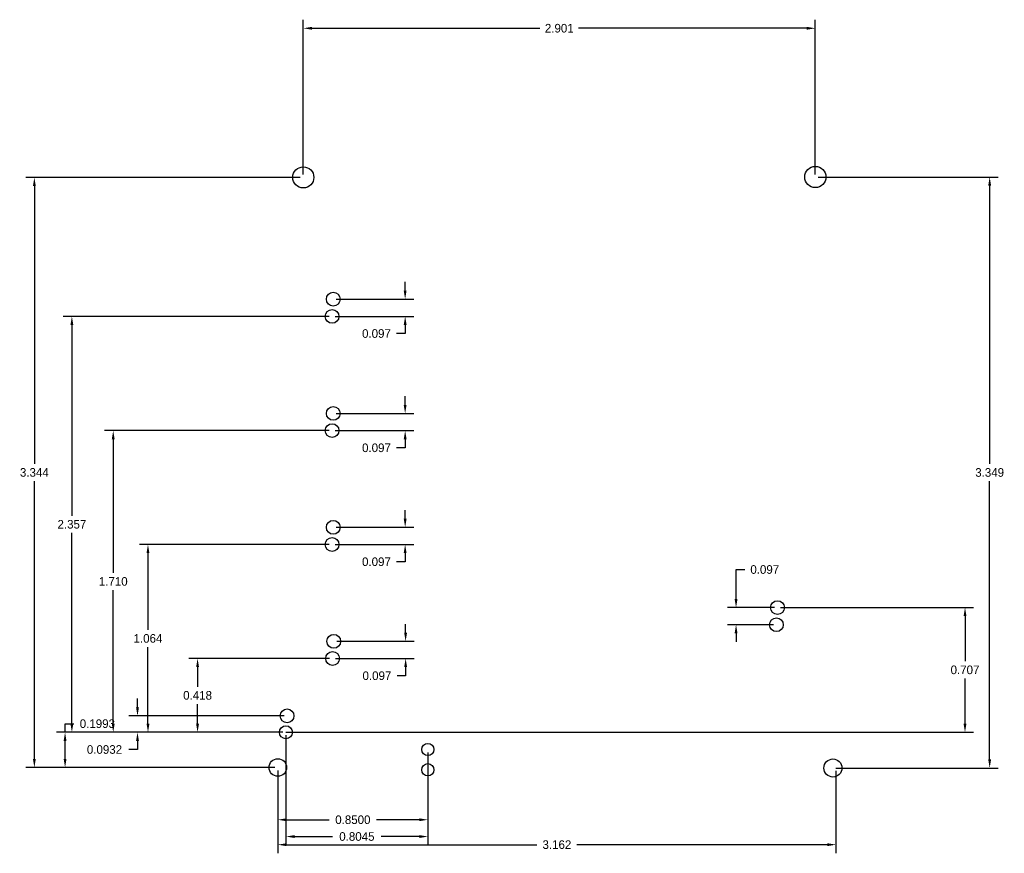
# Model space of a CAD drawing. Header units: inches. Extents: x 4.3 to 24.9, y 2.5 to 20.
import ezdxf

# ---------------------------------------------------------------- set-up
doc = ezdxf.new("R2010")
doc.units = ezdxf.units.IN
doc.header["$MEASUREMENT"] = 0
doc.dimstyles.get("Standard").update_dxf_attribs({"dimtxt": 0.18, "dimasz": 0.18, "dimexe": 0.18, "dimexo": 0.0625, "dimgap": 0.09, "dimtad": 0, "dimtih": 1, "dimtoh": 1, "dimdec": 4, "dimzin": 0, "dimdsep": 46, "dimtxsty": 'Standard', "dimcen": 0.09, "dimadec": 0, "dimazin": 0, "dimtfac": 1, "dimtdec": 4, "dimtofl": 0, "dimtmove": 0, "dimatfit": 3, "dimfxl": 0, "dimtolj": 1, "dimtzin": 0, "dimarcsym": 0})

# ---------------------------------------------------------------- blocks, each defined once
blk = doc.blocks.new('*D1')
at = {"color": 0, "lineweight": -2}
for p, q in [((9.737, 4.264), (9.737, 3.053)), ((12.873, 4.216), (12.873, 3.053)), ((9.917, 3.233), (10.81, 3.233)), ((12.693, 3.233), (11.8, 3.233))]:
    blk.add_line(p, q, dxfattribs=at)
at = {"color": 0}
for points in [[(9.917, 3.263), (9.917, 3.203), (9.737, 3.233)], [(12.693, 3.263), (12.693, 3.203), (12.873, 3.233)]]:
    blk.add_solid(points, dxfattribs=at)
at = {"layer": 'Defpoints', "color": 0}
for p in [(9.737, 4.326), (12.873, 4.278), (12.873, 3.233)]:
    blk.add_point(p, dxfattribs=at)
at = {"color": 0, "insert": (11.305, 3.233), "char_height": 0.18, "attachment_point": 5}
blk.add_mtext('\\A1;0.8500', dxfattribs=at)
blk = doc.blocks.new('*D2')
at = {"color": 0, "lineweight": -2}
for p, q in [((5.289, 5.061), (5.289, 5.241)), ((5.289, 5.241), (5.469, 5.241)), ((9.842, 5.061), (5.109, 5.061)), ((5.289, 4.506), (5.289, 4.881)), ((9.674, 4.326), (5.109, 4.326))]:
    blk.add_line(p, q, dxfattribs=at)
at = {"color": 0}
for points in [[(5.259, 4.881), (5.319, 4.881), (5.289, 5.061)], [(5.259, 4.506), (5.319, 4.506), (5.289, 4.326)]]:
    blk.add_solid(points, dxfattribs=at)
at = {"layer": 'Defpoints', "color": 0}
for p in [(5.289, 5.061), (9.905, 5.061), (9.737, 4.326)]:
    blk.add_point(p, dxfattribs=at)
at = {"color": 0, "insert": (5.964, 5.241), "char_height": 0.18, "attachment_point": 5}
blk.add_mtext('\\A1;0.1993', dxfattribs=at)
blk = doc.blocks.new('*D3')
at = {"color": 0, "lineweight": -2}
for p, q in [((6.803, 5.585), (6.803, 5.765)), ((9.866, 5.405), (6.623, 5.405)), ((9.842, 5.061), (6.623, 5.061)), ((6.803, 4.881), (6.803, 4.701)), ((6.803, 4.701), (6.623, 4.701))]:
    blk.add_line(p, q, dxfattribs=at)
at = {"color": 0}
for points in [[(6.773, 5.585), (6.833, 5.585), (6.803, 5.405)], [(6.773, 4.881), (6.833, 4.881), (6.803, 5.061)]]:
    blk.add_solid(points, dxfattribs=at)
at = {"layer": 'Defpoints', "color": 0}
for p in [(9.929, 5.405), (6.803, 5.061), (9.905, 5.061)]:
    blk.add_point(p, dxfattribs=at)
at = {"color": 0, "insert": (6.113, 4.701), "char_height": 0.18, "attachment_point": 5}
blk.add_mtext('\\A1;0.0932', dxfattribs=at)
blk = doc.blocks.new('*D4')
at = {"color": 0, "lineweight": -2}
for p, q in [((9.905, 4.999), (9.905, 2.702)), ((12.873, 4.639), (12.873, 2.702)), ((10.085, 2.882), (10.879, 2.882)), ((12.693, 2.882), (11.899, 2.882))]:
    blk.add_line(p, q, dxfattribs=at)
at = {"color": 0}
for points in [[(10.085, 2.912), (10.085, 2.852), (9.905, 2.882)], [(12.693, 2.912), (12.693, 2.852), (12.873, 2.882)]]:
    blk.add_solid(points, dxfattribs=at)
at = {"layer": 'Defpoints', "color": 0}
for p in [(9.905, 5.061), (12.873, 4.702), (12.873, 2.882)]:
    blk.add_point(p, dxfattribs=at)
at = {"color": 0, "insert": (11.389, 2.882), "char_height": 0.18, "attachment_point": 5}
blk.add_mtext('\\A1;0.8045', dxfattribs=at)
blk = doc.blocks.new('*D5')
at = {"color": 0, "lineweight": -2}
for p, q in [((12.408, 7.144), (12.408, 7.324)), ((10.967, 6.964), (12.588, 6.964)), ((10.943, 6.604), (12.588, 6.604)), ((12.408, 6.424), (12.408, 6.244)), ((12.408, 6.244), (12.228, 6.244))]:
    blk.add_line(p, q, dxfattribs=at)
at = {"color": 0}
for points in [[(12.378, 7.144), (12.438, 7.144), (12.408, 6.964)], [(12.378, 6.424), (12.438, 6.424), (12.408, 6.604)]]:
    blk.add_solid(points, dxfattribs=at)
at = {"layer": 'Defpoints', "color": 0}
for p in [(10.905, 6.964), (10.881, 6.604), (12.408, 6.604)]:
    blk.add_point(p, dxfattribs=at)
at = {"color": 0, "insert": (11.808, 6.244), "char_height": 0.18, "attachment_point": 5}
blk.add_mtext('\\A1;0.097', dxfattribs=at)
blk = doc.blocks.new('*D6')
at = {"color": 0, "lineweight": -2}
for p, q in [((12.408, 7.144), (12.408, 7.324)), ((10.967, 6.964), (12.588, 6.964)), ((10.943, 6.604), (12.588, 6.604)), ((12.408, 6.424), (12.408, 6.244)), ((12.408, 6.244), (12.228, 6.244))]:
    blk.add_line(p, q, dxfattribs=at)
at = {"color": 0}
for points in [[(12.378, 7.144), (12.438, 7.144), (12.408, 6.964)], [(12.378, 6.424), (12.438, 6.424), (12.408, 6.604)]]:
    blk.add_solid(points, dxfattribs=at)
at = {"layer": 'Defpoints', "color": 0}
for p in [(10.905, 6.964), (10.881, 6.604), (12.408, 6.604)]:
    blk.add_point(p, dxfattribs=at)
at = {"color": 0, "insert": (11.808, 6.244), "char_height": 0.18, "attachment_point": 5}
blk.add_mtext('\\A1;0.097', dxfattribs=at)
blk = doc.blocks.new('*D7')
at = {"color": 0, "lineweight": -2}
for p, q in [((12.398, 9.527), (12.398, 9.707)), ((10.958, 9.347), (12.578, 9.347)), ((10.934, 8.987), (12.578, 8.987)), ((12.398, 8.807), (12.398, 8.627)), ((12.398, 8.627), (12.218, 8.627))]:
    blk.add_line(p, q, dxfattribs=at)
at = {"color": 0}
for points in [[(12.368, 9.527), (12.428, 9.527), (12.398, 9.347)], [(12.368, 8.807), (12.428, 8.807), (12.398, 8.987)]]:
    blk.add_solid(points, dxfattribs=at)
at = {"layer": 'Defpoints', "color": 0}
for p in [(10.895, 9.347), (10.871, 8.987), (12.398, 8.987)]:
    blk.add_point(p, dxfattribs=at)
at = {"color": 0, "insert": (11.798, 8.627), "char_height": 0.18, "attachment_point": 5}
blk.add_mtext('\\A1;0.097', dxfattribs=at)
blk = doc.blocks.new('*D8')
at = {"color": 0, "lineweight": -2}
for p, q in [((12.398, 11.908), (12.398, 12.088)), ((10.958, 11.728), (12.578, 11.728)), ((10.934, 11.369), (12.578, 11.369)), ((12.398, 11.189), (12.398, 11.009)), ((12.398, 11.009), (12.218, 11.009))]:
    blk.add_line(p, q, dxfattribs=at)
at = {"color": 0}
for points in [[(12.368, 11.908), (12.428, 11.908), (12.398, 11.728)], [(12.368, 11.189), (12.428, 11.189), (12.398, 11.369)]]:
    blk.add_solid(points, dxfattribs=at)
at = {"layer": 'Defpoints', "color": 0}
for p in [(10.895, 11.728), (10.871, 11.369), (12.398, 11.369)]:
    blk.add_point(p, dxfattribs=at)
at = {"color": 0, "insert": (11.798, 11.009), "char_height": 0.18, "attachment_point": 5}
blk.add_mtext('\\A1;0.097', dxfattribs=at)
blk = doc.blocks.new('*D9')
at = {"color": 0, "lineweight": -2}
for p, q in [((12.398, 14.298), (12.398, 14.478)), ((10.958, 14.118), (12.578, 14.118)), ((10.934, 13.758), (12.578, 13.758)), ((12.398, 13.398), (12.218, 13.398)), ((12.398, 13.578), (12.398, 13.398))]:
    blk.add_line(p, q, dxfattribs=at)
at = {"color": 0}
for points in [[(12.368, 14.298), (12.428, 14.298), (12.398, 14.118)], [(12.368, 13.578), (12.428, 13.578), (12.398, 13.758)]]:
    blk.add_solid(points, dxfattribs=at)
at = {"layer": 'Defpoints', "color": 0}
for p in [(10.895, 14.118), (10.871, 13.758), (12.398, 13.758)]:
    blk.add_point(p, dxfattribs=at)
at = {"color": 0, "insert": (11.798, 13.398), "char_height": 0.18, "attachment_point": 5}
blk.add_mtext('\\A1;0.097', dxfattribs=at)
blk = doc.blocks.new('*D10')
at = {"color": 0, "lineweight": -2}
for p, q in [((19.315, 7.85), (19.315, 8.464)), ((19.315, 8.464), (19.495, 8.464)), ((20.119, 7.67), (19.135, 7.67)), ((20.095, 7.31), (19.135, 7.31)), ((19.315, 7.13), (19.315, 6.95))]:
    blk.add_line(p, q, dxfattribs=at)
at = {"color": 0}
for points in [[(19.285, 7.85), (19.345, 7.85), (19.315, 7.67)], [(19.285, 7.13), (19.345, 7.13), (19.315, 7.31)]]:
    blk.add_solid(points, dxfattribs=at)
at = {"layer": 'Defpoints', "color": 0}
for p in [(20.182, 7.67), (19.315, 7.31), (20.158, 7.31)]:
    blk.add_point(p, dxfattribs=at)
at = {"color": 0, "insert": (19.915, 8.464), "char_height": 0.18, "attachment_point": 5}
blk.add_mtext('\\A1;0.097', dxfattribs=at)
blk = doc.blocks.new('*D11')
at = {"color": 0, "lineweight": -2}
for p, q in [((10.206, 16.663), (4.467, 16.663)), ((4.647, 16.483), (4.647, 10.674)), ((4.647, 4.506), (4.647, 10.314)), ((9.612, 4.326), (4.467, 4.326))]:
    blk.add_line(p, q, dxfattribs=at)
at = {"color": 0}
for points in [[(4.617, 16.483), (4.677, 16.483), (4.647, 16.663)], [(4.617, 4.506), (4.677, 4.506), (4.647, 4.326)]]:
    blk.add_solid(points, dxfattribs=at)
at = {"layer": 'Defpoints', "color": 0}
for p in [(10.268, 16.663), (4.647, 4.326), (9.674, 4.326)]:
    blk.add_point(p, dxfattribs=at)
at = {"color": 0, "insert": (4.647, 10.494), "char_height": 0.18, "attachment_point": 5}
blk.add_mtext('\\A1;3.344', dxfattribs=at)
blk = doc.blocks.new('*D12')
at = {"color": 0, "lineweight": -2}
for p, q in [((10.268, 16.725), (10.268, 19.961)), ((10.448, 19.781), (15.215, 19.781)), ((20.792, 19.781), (16.025, 19.781)), ((20.972, 16.725), (20.972, 19.961))]:
    blk.add_line(p, q, dxfattribs=at)
at = {"color": 0}
for points in [[(10.448, 19.811), (10.448, 19.751), (10.268, 19.781)], [(20.792, 19.811), (20.792, 19.751), (20.972, 19.781)]]:
    blk.add_solid(points, dxfattribs=at)
at = {"layer": 'Defpoints', "color": 0}
for p in [(20.972, 19.781), (10.268, 16.663), (20.972, 16.663)]:
    blk.add_point(p, dxfattribs=at)
at = {"color": 0, "insert": (15.62, 19.781), "char_height": 0.18, "attachment_point": 5}
blk.add_mtext('\\A1;2.901', dxfattribs=at)
blk = doc.blocks.new('*D13')
at = {"color": 0, "lineweight": -2}
for p, q in [((21.034, 16.671), (24.796, 16.671)), ((24.616, 16.491), (24.616, 10.673)), ((24.616, 4.495), (24.616, 10.313)), ((21.403, 4.315), (24.796, 4.315))]:
    blk.add_line(p, q, dxfattribs=at)
at = {"color": 0}
for points in [[(24.586, 16.491), (24.646, 16.491), (24.616, 16.671)], [(24.586, 4.495), (24.646, 4.495), (24.616, 4.315)]]:
    blk.add_solid(points, dxfattribs=at)
at = {"layer": 'Defpoints', "color": 0}
for p in [(20.972, 16.671), (21.34, 4.315), (24.616, 4.315)]:
    blk.add_point(p, dxfattribs=at)
at = {"color": 0, "insert": (24.616, 10.493), "char_height": 0.18, "attachment_point": 5}
blk.add_mtext('\\A1;3.349', dxfattribs=at)
blk = doc.blocks.new('*D14')
at = {"color": 0, "lineweight": -2}
for p, q in [((9.737, 4.264), (9.737, 2.532)), ((21.403, 4.253), (21.403, 2.532)), ((9.917, 2.712), (15.15, 2.712)), ((21.223, 2.712), (15.99, 2.712))]:
    blk.add_line(p, q, dxfattribs=at)
at = {"color": 0}
for points in [[(9.917, 2.742), (9.917, 2.682), (9.737, 2.712)], [(21.223, 2.742), (21.223, 2.682), (21.403, 2.712)]]:
    blk.add_solid(points, dxfattribs=at)
at = {"layer": 'Defpoints', "color": 0}
for p in [(9.737, 4.326), (21.403, 4.315), (9.737, 2.712)]:
    blk.add_point(p, dxfattribs=at)
at = {"color": 0, "insert": (15.57, 2.712), "char_height": 0.18, "attachment_point": 5}
blk.add_mtext('\\A1;3.162', dxfattribs=at)
blk = doc.blocks.new('*D15')
at = {"color": 0, "lineweight": -2}
for p, q in [((10.818, 6.604), (7.879, 6.604)), ((8.059, 6.424), (8.059, 6.013)), ((8.059, 5.241), (8.059, 5.653)), ((9.842, 5.061), (7.879, 5.061))]:
    blk.add_line(p, q, dxfattribs=at)
at = {"color": 0}
for points in [[(8.029, 6.424), (8.089, 6.424), (8.059, 6.604)], [(8.029, 5.241), (8.089, 5.241), (8.059, 5.061)]]:
    blk.add_solid(points, dxfattribs=at)
at = {"layer": 'Defpoints', "color": 0}
for p in [(10.881, 6.604), (8.059, 5.061), (9.905, 5.061)]:
    blk.add_point(p, dxfattribs=at)
at = {"color": 0, "insert": (8.059, 5.833), "char_height": 0.18, "attachment_point": 5}
blk.add_mtext('\\A1;0.418', dxfattribs=at)
blk = doc.blocks.new('*D16')
at = {"color": 0, "lineweight": -2}
for p, q in [((10.809, 8.987), (6.842, 8.987)), ((7.022, 8.807), (7.022, 7.204)), ((7.022, 5.241), (7.022, 6.844)), ((9.78, 5.061), (6.842, 5.061))]:
    blk.add_line(p, q, dxfattribs=at)
at = {"color": 0}
for points in [[(6.992, 8.807), (7.052, 8.807), (7.022, 8.987)], [(6.992, 5.241), (7.052, 5.241), (7.022, 5.061)]]:
    blk.add_solid(points, dxfattribs=at)
at = {"layer": 'Defpoints', "color": 0}
for p in [(7.022, 8.987), (10.871, 8.987), (9.842, 5.061)]:
    blk.add_point(p, dxfattribs=at)
at = {"color": 0, "insert": (7.022, 7.024), "char_height": 0.18, "attachment_point": 5}
blk.add_mtext('\\A1;1.064', dxfattribs=at)
blk = doc.blocks.new('*D17')
at = {"color": 0, "lineweight": -2}
for p, q in [((10.809, 11.369), (6.116, 11.369)), ((6.296, 11.189), (6.296, 8.395)), ((6.296, 5.241), (6.296, 8.035)), ((9.842, 5.061), (6.116, 5.061))]:
    blk.add_line(p, q, dxfattribs=at)
at = {"color": 0}
for points in [[(6.266, 11.189), (6.326, 11.189), (6.296, 11.369)], [(6.266, 5.241), (6.326, 5.241), (6.296, 5.061)]]:
    blk.add_solid(points, dxfattribs=at)
at = {"layer": 'Defpoints', "color": 0}
for p in [(6.296, 11.369), (10.871, 11.369), (9.905, 5.061)]:
    blk.add_point(p, dxfattribs=at)
at = {"color": 0, "insert": (6.296, 8.215), "char_height": 0.18, "attachment_point": 5}
blk.add_mtext('\\A1;1.710', dxfattribs=at)
blk = doc.blocks.new('*D18')
at = {"color": 0, "lineweight": -2}
for p, q in [((10.809, 13.758), (5.252, 13.758)), ((5.432, 13.578), (5.432, 9.59)), ((5.432, 5.241), (5.432, 9.23)), ((9.842, 5.061), (5.252, 5.061))]:
    blk.add_line(p, q, dxfattribs=at)
at = {"color": 0}
for points in [[(5.402, 13.578), (5.462, 13.578), (5.432, 13.758)], [(5.402, 5.241), (5.462, 5.241), (5.432, 5.061)]]:
    blk.add_solid(points, dxfattribs=at)
at = {"layer": 'Defpoints', "color": 0}
for p in [(5.432, 13.758), (10.871, 13.758), (9.905, 5.061)]:
    blk.add_point(p, dxfattribs=at)
at = {"color": 0, "insert": (5.432, 9.41), "char_height": 0.18, "attachment_point": 5}
blk.add_mtext('\\A1;2.357', dxfattribs=at)
blk = doc.blocks.new('*D19')
at = {"color": 0, "lineweight": -2}
for p, q in [((20.244, 7.67), (24.281, 7.67)), ((24.101, 7.49), (24.101, 6.546)), ((24.101, 5.241), (24.101, 6.186)), ((9.905, 5.061), (24.281, 5.061))]:
    blk.add_line(p, q, dxfattribs=at)
at = {"color": 0}
for points in [[(24.071, 7.49), (24.131, 7.49), (24.101, 7.67)], [(24.071, 5.241), (24.131, 5.241), (24.101, 5.061)]]:
    blk.add_solid(points, dxfattribs=at)
at = {"layer": 'Defpoints', "color": 0}
for p in [(20.182, 7.67), (24.101, 7.67), (9.842, 5.061)]:
    blk.add_point(p, dxfattribs=at)
at = {"color": 0, "insert": (24.101, 6.366), "char_height": 0.18, "attachment_point": 5}
blk.add_mtext('\\A1;0.707', dxfattribs=at)

msp = doc.modelspace()

# ---------------------------------------------------------------- linework, layer by layer
at = {"color": 250}
for centre, radius in [((10.26843, 16.66288), 0.22111), ((20.97192, 16.67107), 0.22111), ((21.34044, 4.31517), 0.18836)]:
    msp.add_circle(centre, radius, dxfattribs=at)
for centre, radius in [((10.89503, 14.11766), 0.14399), ((10.87103, 13.75797), 0.14399), ((10.89503, 11.72831), 0.14399), ((10.87103, 11.36862), 0.14399), ((10.89503, 9.34714), 0.14399), ((10.87103, 8.98745), 0.14399), ((20.18176, 7.66968), 0.14399), ((20.15776, 7.30999), 0.14399), ((10.9049, 6.96375), 0.14399), ((10.9049, 6.96375), 0.14399), ((10.8809, 6.60406), 0.14399), ((10.8809, 6.60406), 0.14399), ((9.92894, 5.40509), 0.14399), ((9.90494, 5.06138), 0.13599), ((12.87281, 4.70169), 0.12799), ((9.73695, 4.32601), 0.18399), ((12.87281, 4.27805), 0.12799)]:
    msp.add_circle(centre, radius)

# ---------------------------------------------------------------- dimensions: what is measured, and where the dimension line sits
for base, p1, p2, override, picture, middle in [((20.97192, 19.78061), (10.26843, 16.66288), (20.97192, 16.66288), {"dimdec": 3, "dimlfac": 0.271055, "dimtdec": 3}, '*D12', (15.62018, 19.78061)), ((12.87281, 2.88207), (9.90494, 5.06138), (12.87281, 4.70169), {"dimlfac": 0.271055}, '*D4', (11.38887, 2.88207)), ((12.87281, 3.233), (9.73695, 4.32601), (12.87281, 4.27805), {"dimlfac": 0.271055}, '*D1', (11.30488, 3.233)), ((9.73695, 2.71159), (21.40294, 4.31517), (9.73695, 4.32601), {"dimdec": 3, "dimlfac": 0.271055, "dimtdec": 3}, '*D14', (15.56995, 2.71159))]:
    dim = msp.add_linear_dim(base=base, p1=p1, p2=p2, dimstyle='Standard', override=override, dxfattribs=at)
    dim.commit()
    dim.dimension.update_dxf_attribs({"geometry": picture, "text_midpoint": middle})
for base, p1, p2, override, picture, middle in [((4.64719, 4.32601), (10.26843, 16.66288), (9.67445, 4.32601), {"dimdec": 3, "dimlfac": 0.271055, "dimtdec": 3}, '*D11', (4.64719, 10.49445)), ((24.6157, 4.31517), (20.97192, 16.67107), (21.34044, 4.31517), {"dimdec": 3, "dimlfac": 0.271055, "dimtdec": 3}, '*D13', (24.6157, 10.49312)), ((12.3982, 13.75797), (10.89503, 14.11766), (10.87103, 13.75797), {"dimdec": 3, "dimlfac": 0.271055, "dimtdec": 3}, '*D9', (11.7982, 13.39797)), ((5.4318, 13.75797), (9.90494, 5.06138), (10.87103, 13.75797), {"dimdec": 3, "dimlfac": 0.271055, "dimtdec": 3}, '*D18', (5.4318, 9.40968)), ((12.3982, 11.36862), (10.89503, 11.72831), (10.87103, 11.36862), {"dimdec": 3, "dimlfac": 0.271055, "dimtdec": 3}, '*D8', (11.7982, 11.00862)), ((6.29612, 11.36862), (9.90494, 5.06138), (10.87103, 11.36862), {"dimdec": 3, "dimlfac": 0.271055, "dimtdec": 3}, '*D17', (6.29612, 8.215)), ((12.3982, 8.98745), (10.89503, 9.34714), (10.87103, 8.98745), {"dimdec": 3, "dimlfac": 0.271055, "dimtdec": 3}, '*D7', (11.7982, 8.62745)), ((7.02214, 8.98745), (9.84244, 5.06138), (10.87103, 8.98745), {"dimdec": 3, "dimlfac": 0.271055, "dimtdec": 3}, '*D16', (7.02214, 7.02442)), ((24.10096, 7.66968), (9.84244, 5.06138), (20.18176, 7.66968), {"dimdec": 3, "dimlfac": 0.271055, "dimtdec": 3}, '*D19', (24.10096, 6.36553)), ((12.40807, 6.60406), (10.9049, 6.96375), (10.8809, 6.60406), {"dimdec": 3, "dimlfac": 0.271055, "dimtdec": 3}, '*D5', (11.80807, 6.24406)), ((12.40807, 6.60406), (10.9049, 6.96375), (10.8809, 6.60406), {"dimdec": 3, "dimlfac": 0.271055, "dimtdec": 3}, '*D6', (11.80807, 6.24406)), ((8.05932, 5.06138), (10.8809, 6.60406), (9.90494, 5.06138), {"dimdec": 3, "dimlfac": 0.271055, "dimtdec": 3}, '*D15', (8.05932, 5.83272)), ((6.80332, 5.06138), (9.92894, 5.40509), (9.90494, 5.06138), {"dimlfac": 0.271055}, '*D3', (6.11332, 4.70138)), ((5.2887, 5.06138), (9.73695, 4.32601), (9.90494, 5.06138), {"dimlfac": 0.271055}, '*D2', (5.9637, 5.24138))]:
    dim = msp.add_linear_dim(base=base, p1=p1, p2=p2, angle=90, dimstyle='Standard', override=override, dxfattribs=at)
    dim.commit()
    dim.dimension.update_dxf_attribs({"geometry": picture, "text_midpoint": middle})
dim = msp.add_linear_dim(base=(19.3155, 7.30999), p1=(20.18176, 7.66968), p2=(20.15776, 7.30999), angle=90, dimstyle='Standard', override={"dimdec": 3, "dimlfac": 0.271055, "dimtdec": 3}, dxfattribs=at)
dim.commit()
dim.dimension.update_dxf_attribs({"geometry": '*D10', "text_midpoint": (19.9155, 8.4638), "dimtype": 160})

doc.saveas('drawing.dxf')
